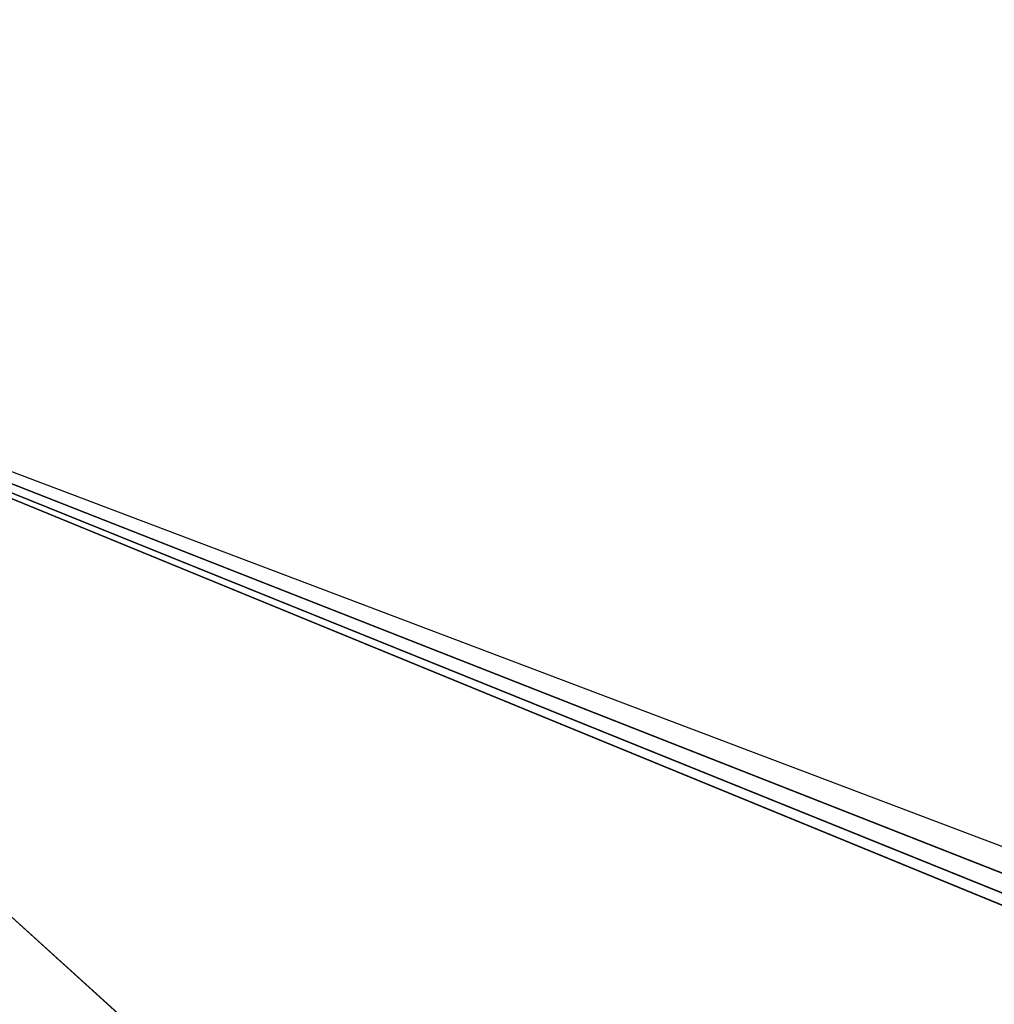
# Model space of a CAD drawing. Extents: x 5 to 565, y -280 to 280.
# Tile 230 of 256: x 208.334 to 208.3673, y -52.2755 to -52.2419. Entities that reach past the tile are written whole.
import ezdxf

# ---------------------------------------------------------------- set-up
doc = ezdxf.new("R2010")
doc.units = 0
doc.header["$LTSCALE"] = 25.4
doc.layers.get('0').update_dxf_attribs({"color": 13, "linetype": 'CONTINUOUS'})

# ---------------------------------------------------------------- blocks, each defined once
blk = doc.blocks.new('GRUPUJ_1')
at = {"color": 254}
mesh = blk.add_polyface(dxfattribs=at)
corners = [(15.893158, 40.361629, 139.865665), (15.585281, 40.557915, 10.750011), (15.893158, 40.361629, 10.750011)]
mesh.append_faces([[corners[k] for k in face] for face in [(0, 1, 2)]], dxfattribs={"color": 254})
mesh = blk.add_polyface(dxfattribs=at)
corners = [(15.585281, 40.557915, 10.750011), (15.681656, 40.553383, 10.409981), (15.893158, 40.361629, 10.750011)]
mesh.append_faces([[corners[k] for k in face] for face in [(0, 1, 2)]], dxfattribs={"color": 254})
mesh = blk.add_polyface(dxfattribs=at)
corners = [(15.681656, 40.553383, 10.409981), (27.638947, 35.852959, 0.041023), (27.736359, 35.684231, 0.162005)]
mesh.append_faces([[corners[k] for k in face] for face in [(0, 1, 2)]], dxfattribs={"color": 254})
mesh = blk.add_polyface(dxfattribs=at)
corners = [(15.893158, 40.361629, 10.750011), (15.681656, 40.553383, 10.409981), (27.796844, 35.579464, 0.356823)]
mesh.append_faces([[corners[k] for k in face] for face in [(0, 1, 2)]], dxfattribs={"color": 254})
mesh = blk.add_polyface(dxfattribs=at)
corners = [(15.681656, 40.553383, 10.409981), (27.736359, 35.684231, 0.162005), (27.796844, 35.579464, 0.356823)]
mesh.append_faces([[corners[k] for k in face] for face in [(0, 1, 2)]], dxfattribs={"color": 254})
mesh = blk.add_polyface(dxfattribs=at)
corners = [(15.681656, 40.553383, 10.409981), (27.509521, 36.077118), (27.638947, 35.852959, 0.041023)]
mesh.append_faces([[corners[k] for k in face] for face in [(0, 1, 2)]], dxfattribs={"color": 254})
blk = doc.blocks.new('CRISTAL-M-7628-7627_STL')
at = {"color": 0}
blk.add_blockref('GRUPUJ_1', (192.623291, -92.799805, 0.00163), dxfattribs=at)
blk = doc.blocks.new('GRUPUJ_6')
at = {"color": 0}
blk.add_blockref('CRISTAL-M-7628-7627_STL', (-5.37955, 280, -0.00163), dxfattribs=at)

msp = doc.modelspace()

# ---------------------------------------------------------------- block references
at = {"color": 0}
msp.add_blockref('GRUPUJ_6', (5.37955, -280, 0.00163), dxfattribs=at)

doc.saveas('drawing.dxf')
